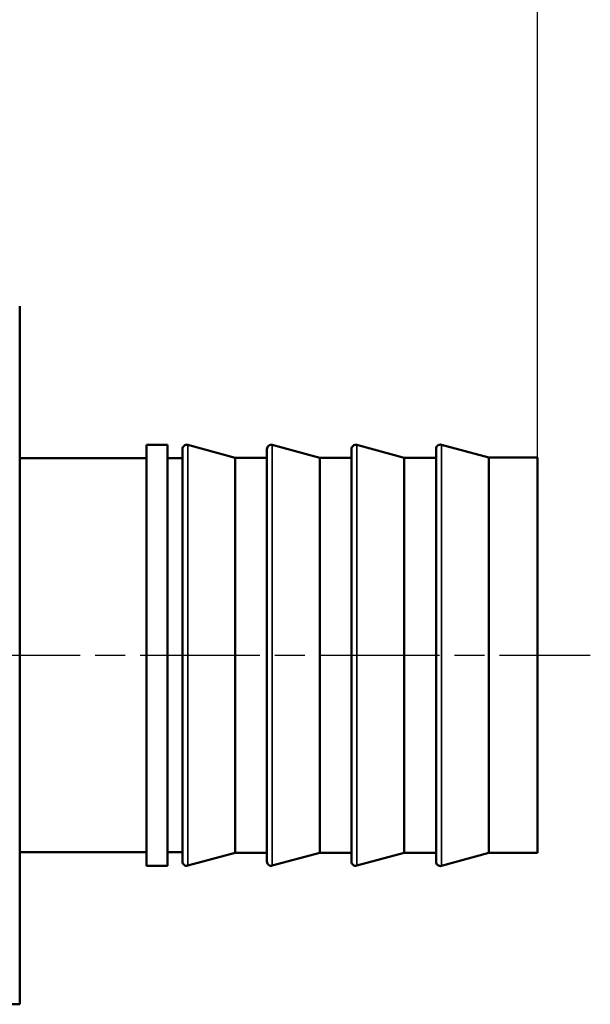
# Model space of a CAD drawing. Header units: millimetres. Extents: x -401 to 1119, y -69 to 356.
# Tile 7 of 19: x 72 to 99, y 112 to 159. Entities that reach past the tile are written whole.
import ezdxf

# ---------------------------------------------------------------- set-up
doc = ezdxf.new("R2010")
doc.units = ezdxf.units.MM
doc.linetypes.add('CHAIN', pattern=[0.7087, 0.4724, -0.0591, 0.1181, -0.0591])
for name, color, linetype, lineweight in [('Видимые тонкие (ГОСТ)', 7, 'Continuous', 35), ('Видимый контур (ГОСТ)', 7, 'Continuous', 50), ('Осевая линия (ГОСТ)', 7, 'Continuous', 25), ('Размер (ГОСТ)', 7, 'Continuous', 25)]:
    doc.layers.add(name, color=color, linetype=linetype, lineweight=lineweight)
doc.styles.add('Обычный текст (ГОСТ)', font='GOST Common Italic.ttf')
doc.dimstyles.new('Обычный (ГОСТ)', dxfattribs={"dimtxt": 3.5, "dimasz": 3.5, "dimexe": 1, "dimexo": 0, "dimgap": 0.5, "dimtad": 1, "dimrnd": 1e-08, "dimtxsty": 'Обычный текст (ГОСТ)', "dimblk": 'Filled-1', "dimcen": 0.09, "dimdle": 15, "dimclrd": 256, "dimclre": 256, "dimclrt": 256, "dimazin": 2, "dimtfac": 0.714286, "dimtdec": 3, "dimtmove": 0, "dimatfit": 3, "dimfxl": 1, "dimtolj": 1, "dimlwd": 25, "dimlwe": 25, "dimarcsym": 0})

# ---------------------------------------------------------------- blocks, each defined once
blk = doc.blocks.new('Filled-1')
at = {"color": 0}
for p, q in [((0, 0), (-1, 0.143)), ((-1, 0.143), (-1, -0.143)), ((-1, 0), (0, 0)), ((-1, -0.143), (0, 0))]:
    blk.add_line(p, q, dxfattribs=at)
at = {"color": 0, "flags": 128}
blk.add_lwpolyline([(-1, -0.143), (0, 0), (-1, 0.143), (-1, -0.143)], dxfattribs=at)
at = {"color": 0}
blk.add_solid([(-1, -0.143), (0, 0), (-1, 0.143), (-1, -0.143)], dxfattribs=at)
blk = doc.blocks.new('*D10')
at = {"layer": 'Defpoints', "color": 0, "linetype": 'Continuous', "transparency": 16777216}
for p in [(96.297, 167.49), (42.497, 138.485), (96.297, 138.323)]:
    blk.add_point(p, dxfattribs=at)
at = {"layer": 'Размер (ГОСТ)', "linetype": 'Continuous', "lineweight": 25, "transparency": 16777216}
for p, q in [((42.497, 138.485), (42.497, 168.49)), ((96.297, 138.323), (96.297, 168.49)), ((45.997, 167.49), (92.797, 167.49))]:
    blk.add_line(p, q, dxfattribs=at)
at = {"layer": 'Размер (ГОСТ)', "linetype": 'Continuous', "lineweight": 25, "transparency": 16777216, "xscale": 3.5, "yscale": 3.5, "zscale": 3.5, "rotation": 180}
blk.add_blockref('Filled-1', (42.497, 167.49), dxfattribs=at)
at = {"layer": 'Размер (ГОСТ)', "linetype": 'Continuous', "lineweight": 25, "transparency": 16777216, "xscale": 3.5, "yscale": 3.5, "zscale": 3.5}
blk.add_blockref('Filled-1', (96.297, 167.49), dxfattribs=at)
at = {"layer": 'Размер (ГОСТ)', "linetype": 'Continuous', "lineweight": 25, "transparency": 16777216, "insert": (64.984, 172.19), "char_height": 3.5, "attachment_point": 1, "style": 'Обычный текст (ГОСТ)'}
blk.add_mtext('\\A1;53,8', dxfattribs=at)

msp = doc.modelspace()

# ---------------------------------------------------------------- linework, layer by layer
at = {"layer": 'Видимые тонкие (ГОСТ)'}
for p, q in [((79.75, 119.034), (79.75, 138.924)), ((83.749, 119.036), (83.749, 138.922)), ((87.75, 119.034), (87.75, 138.924)), ((91.75, 119.024), (91.75, 138.934))]:
    msp.add_line(p, q, dxfattribs=at)
at = {"layer": 'Видимый контур (ГОСТ)'}
for p, q in [((71.797, 112.479), (71.797, 145.479)), ((77.797, 119.029), (77.797, 138.929)), ((77.797, 138.929), (78.797, 138.929)), ((78.797, 119.029), (78.797, 138.929)), ((79.497, 119.227), (79.497, 138.731)), ((81.997, 138.313), (79.75, 138.924)), ((83.497, 119.229), (83.497, 138.729)), ((85.997, 138.313), (83.749, 138.922)), ((87.497, 119.227), (87.497, 138.731)), ((89.997, 138.313), (87.75, 138.924)), ((91.497, 119.217), (91.497, 138.741)), ((93.997, 138.323), (91.75, 138.934)), ((71.797, 138.292), (77.797, 138.292)), ((78.797, 138.292), (79.497, 138.292)), ((81.997, 119.645), (81.997, 138.313)), ((81.997, 138.313), (83.497, 138.313)), ((85.997, 119.645), (85.997, 138.313)), ((85.997, 138.313), (87.497, 138.313)), ((89.997, 119.645), (89.997, 138.313)), ((89.997, 138.313), (91.497, 138.313)), ((93.997, 119.635), (93.997, 138.323)), ((93.997, 138.323), (96.297, 138.323)), ((96.297, 119.635), (96.297, 138.323)), ((71.797, 119.666), (77.797, 119.666)), ((78.797, 119.666), (79.497, 119.666)), ((81.997, 119.645), (79.75, 119.034)), ((81.997, 119.645), (83.497, 119.645)), ((85.997, 119.645), (83.749, 119.036)), ((85.997, 119.645), (87.497, 119.645)), ((89.997, 119.645), (87.75, 119.034)), ((89.997, 119.645), (91.497, 119.645)), ((93.997, 119.635), (91.75, 119.024)), ((93.997, 119.635), (96.297, 119.635)), ((77.797, 119.029), (78.797, 119.029)), ((67.797, 112.479), (71.797, 112.479))]:
    msp.add_line(p, q, dxfattribs=at)
for centre, start, end in [((79.697, 138.731), 74.7884, 180), ((83.697, 138.729), 74.8412, 180), ((87.697, 138.731), 74.7884, 180), ((91.697, 138.741), 74.7884, 180), ((79.697, 119.227), 180, 285.2116), ((83.697, 119.229), 180, 285.1588), ((87.697, 119.227), 180, 285.2116), ((91.697, 119.217), 180, 285.2116)]:
    msp.add_arc(centre, 0.2, start, end, dxfattribs=at)
at = {"layer": 'Осевая линия (ГОСТ)', "linetype": 'CHAIN', "ltscale": 11.993792}
msp.add_line((51.997, 128.979), (98.797, 128.979), dxfattribs=at)

# ---------------------------------------------------------------- dimensions: what is measured, and where the dimension line sits
at = {"layer": 'Размер (ГОСТ)', "linetype": 'Continuous', "lineweight": 25}
dim = msp.add_linear_dim(base=(96.297, 167.49), p1=(42.497, 138.485), p2=(96.297, 138.323), angle=180, dimstyle='Обычный (ГОСТ)', override={"dimgap": 0.5, "dimdec": 2, "dimtol": 0, "dimlim": 0, "dimtp": 0, "dimtm": 0, "dimtdec": 3, "dimtofl": 0, "dimatfit": 1}, dxfattribs=at)
dim.commit()
dim.dimension.update_dxf_attribs({"geometry": '*D10', "text_midpoint": (69.397, 167.49), "dimtype": 160})

doc.saveas('drawing.dxf')
